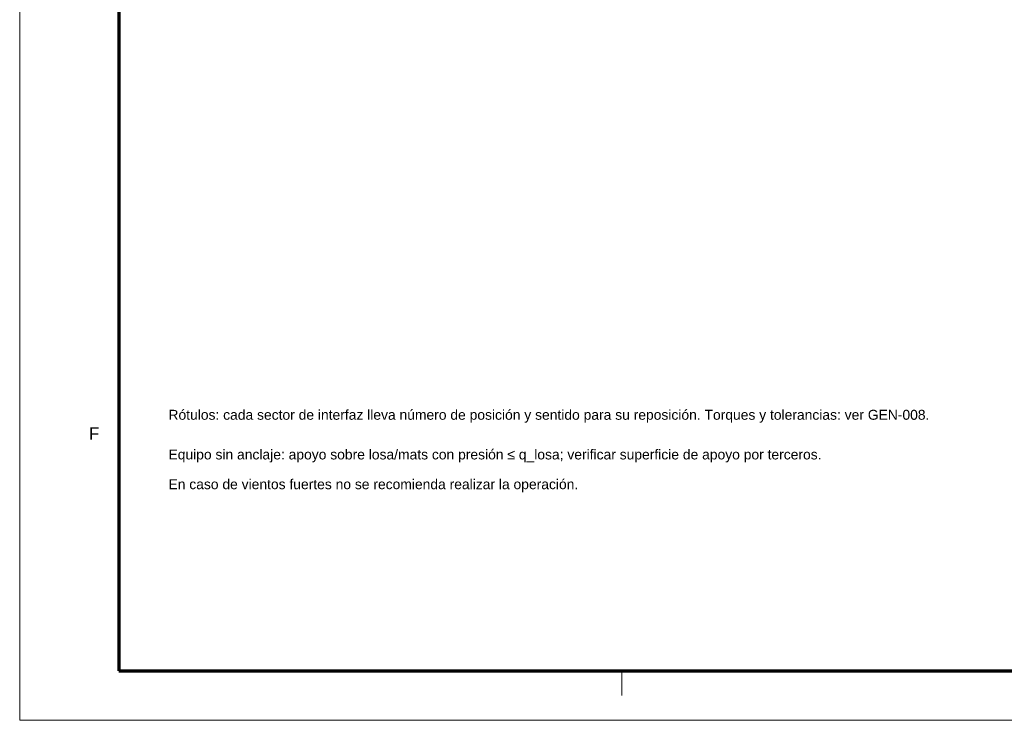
# Model space of a CAD drawing. Header units: millimetres. Extents: x 0 to 841, y 0 to 594.
# Tile 1 of 31: x 0 to 199, y 0 to 141. Entities that reach past the tile are written whole.
import ezdxf
from ezdxf.enums import TextEntityAlignment as Align

# ---------------------------------------------------------------- set-up
doc = ezdxf.new("R2010")
doc.units = ezdxf.units.MM
for name, color, linetype, lineweight in [('FINA', 7, 'CONTINUOUS', 18), ('MARCO', 7, 'CONTINUOUS', 70), ('TXT', 7, 'CONTINUOUS', 25)]:
    doc.layers.add(name, color=color, linetype=linetype, lineweight=lineweight)
doc.styles.add('STD', font='LiberationSans-Regular.ttf')

msp = doc.modelspace()

# ---------------------------------------------------------------- linework, layer by layer
at = {"layer": 'FINA'}
msp.add_line((121.38, 10), (121.38, 5), dxfattribs=at)
msp.add_lwpolyline([(0, 0), (841, 0), (841, 594), (0, 594)], close=True, dxfattribs=at)
at = {"layer": 'MARCO'}
msp.add_lwpolyline([(20, 10), (831, 10), (831, 584), (20, 584)], close=True, dxfattribs=at)

# ---------------------------------------------------------------- texts
at = {"layer": 'TXT', "style": 'STD'}
for s, p in [('Rótulos: cada sector de interfaz lleva número de posición y sentido para su reposición. Torques y tolerancias: ver GEN-008.', (30, 60)), ('Equipo sin anclaje: apoyo sobre losa/mats con presión ≤ q_losa; verificar superficie de apoyo por terceros.', (30, 52)), ('En caso de vientos fuertes no se recomienda realizar la operación.', (30, 46))]:
    msp.add_text(s, height=2, dxfattribs=at).set_placement(p, align=Align.BOTTOM_LEFT)
msp.add_text('F', height=2.5, dxfattribs=at).set_placement((15, 57.83), align=Align.MIDDLE_CENTER)

doc.saveas('drawing.dxf')
